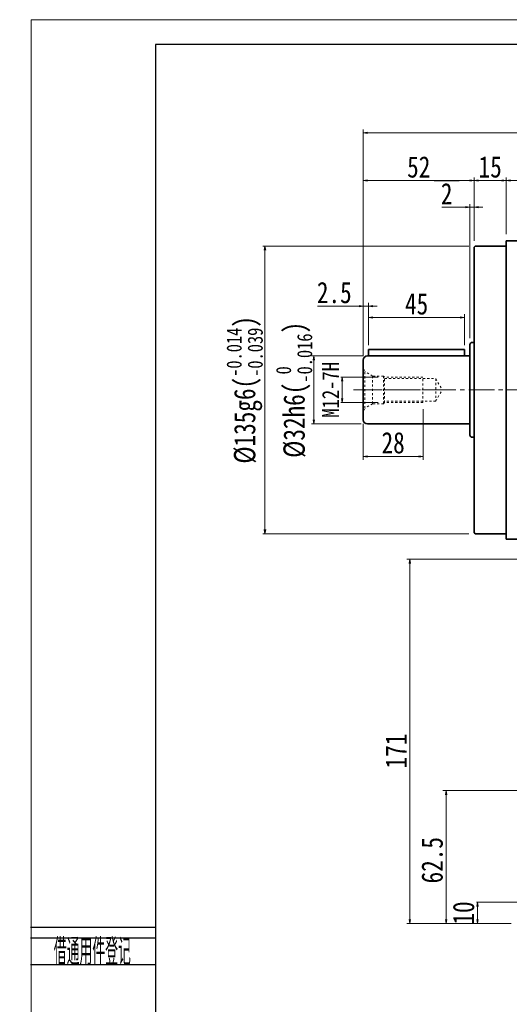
# Model space of a CAD drawing. Header units: millimetres. Extents: x -40 to 968, y -23 to 670.
# Tile 2 of 9: x -40 to 190, y 208 to 670. Entities that reach past the tile are written whole.
import ezdxf
from ezdxf.enums import TextEntityAlignment as Align

# ---------------------------------------------------------------- set-up
doc = ezdxf.new("R2010")
doc.units = ezdxf.units.MM
doc.linetypes.add('点画线', pattern=[18, 12, -2, 2, -2])
doc.linetypes.add('虚线', pattern=[2, 1, -1])
doc.layers.add('2细线层', color=4, linetype='Continuous')
doc.layers.add('6文字层', color=3, linetype='Continuous')
for name, color, linetype, lineweight in [('中心线层', 1, '点画线', 18), ('图框_外框线', 7, 'Continuous', 18), ('尺寸线层', 3, 'Continuous', 18), ('粗实线层', 7, 'Continuous', 35)]:
    doc.layers.add(name, color=color, linetype=linetype, lineweight=lineweight)
doc.styles.add('PC_TEXTSTYLE', font='ISOCP.SHX', dxfattribs={"width": 0.707, "bigfont": 'GBCBIG.SHX'})
doc.styles.add('宋体', font='SimSun.ttf', dxfattribs={"width": 0.8})
doc.dimstyles.new('A水平标注$0', dxfattribs={"dimtxt": 3.5, "dimasz": 2, "dimexe": 1.5, "dimexo": 3, "dimgap": 1.1, "dimtad": 1, "dimtoh": 1, "dimdec": 4, "dimdsep": 46, "dimtxsty": '宋体', "dimblk": 'OPEN', "dimcen": 3, "dimclrd": 3, "dimclre": 3, "dimclrt": 6, "dimadec": 0, "dimazin": 0, "dimtm": 1e-09, "dimtfac": 1, "dimtdec": 4, "dimtix": 1, "dimtmove": 0, "dimatfit": 3, "dimldrblk": 'OPEN', "dimfxl": 0, "dimlwd": 13, "dimlwe": 13, "dimarcsym": 0})
doc.dimstyles.new('D直径标注φ25', dxfattribs={"dimtxt": 3.5, "dimasz": 2, "dimexe": 1, "dimexo": 3, "dimtad": 1, "dimtoh": 1, "dimdec": 1, "dimdsep": 46, "dimtxsty": '宋体', "dimblk": 'OPEN', "dimcen": 3, "dimclrd": 3, "dimclre": 3, "dimclrt": 130, "dimadec": 0, "dimazin": 0, "dimtm": 1e-09, "dimtfac": 1, "dimtdec": 1, "dimtmove": 0, "dimatfit": 0, "dimldrblk": 'OPEN', "dimfxl": 0, "dimlwd": 13, "dimlwe": 13, "dimarcsym": 0})
doc.dimstyles.new('螺孔(M8-7H)', dxfattribs={"dimtxt": 3.5, "dimasz": 2, "dimexe": 1.25, "dimexo": 3, "dimtad": 1, "dimtoh": 1, "dimdec": 4, "dimdsep": 46, "dimtxsty": '宋体', "dimblk": 'OPEN', "dimcen": 3, "dimclrd": 3, "dimclre": 3, "dimclrt": 2, "dimadec": 0, "dimazin": 0, "dimtm": 1e-09, "dimtfac": 1, "dimtdec": 4, "dimtmove": 0, "dimatfit": 3, "dimldrblk": 'OPEN', "dimfxl": 0, "dimlwd": 9, "dimlwe": 9, "dimarcsym": 0})

# ---------------------------------------------------------------- blocks, each defined once
blk = doc.blocks.new('_Open')
at = {"color": 0, "linetype": 'ByBlock', "lineweight": -2}
for p, q in [((-1, 0.17), (0, 0)), ((-1, -0.17), (0, 0)), ((0, 0), (-1, 0))]:
    blk.add_line(p, q, dxfattribs=at)
blk = doc.blocks.new('*D7')
at = {"layer": 'Defpoints', "color": 0, "transparency": 16777216}
for p in [(328.24, 594.69), (188.24, 566.48), (328.24, 566.48)]:
    blk.add_point(p, dxfattribs=at)
at = {"layer": '尺寸线层', "color": 3, "lineweight": 13, "transparency": 16777216}
for p, q in [((188.24, 569.48), (188.24, 596.19)), ((328.24, 569.48), (328.24, 596.19)), ((190.24, 594.69), (326.24, 594.69))]:
    blk.add_line(p, q, dxfattribs=at)
at = {"layer": '尺寸线层', "color": 3, "lineweight": 13, "transparency": 16777216, "xscale": 2, "yscale": 2, "zscale": 2, "rotation": 180}
blk.add_blockref('_Open', (188.24, 594.69), dxfattribs=at)
at = {"layer": '尺寸线层', "color": 3, "lineweight": 13, "transparency": 16777216, "xscale": 2, "yscale": 2, "zscale": 2}
blk.add_blockref('_Open', (328.24, 594.69), dxfattribs=at)
at = {"layer": '尺寸线层', "color": 6, "transparency": 16777216, "insert": (258.24, 601.08), "char_height": 10, "attachment_point": 5, "style": '宋体', "bg_fill": 3, "box_fill_scale": 1.1, "bg_fill_color": 257, "bg_fill_transparency": 0}
blk.add_mtext('140', dxfattribs=at)
blk = doc.blocks.new('*D8')
at = {"layer": 'Defpoints', "color": 0, "transparency": 16777216}
for p in [(173.24, 594.69), (188.24, 566.48), (173.24, 563.48)]:
    blk.add_point(p, dxfattribs=at)
at = {"layer": '尺寸线层', "color": 3, "lineweight": 13, "transparency": 16777216}
for p, q in [((173.24, 566.48), (173.24, 596.19)), ((188.24, 569.48), (188.24, 596.19)), ((186.24, 594.69), (175.24, 594.69))]:
    blk.add_line(p, q, dxfattribs=at)
at = {"layer": '尺寸线层', "color": 3, "lineweight": 13, "transparency": 16777216, "xscale": 2, "yscale": 2, "zscale": 2, "rotation": 180}
blk.add_blockref('_Open', (173.24, 594.69), dxfattribs=at)
at = {"layer": '尺寸线层', "color": 3, "lineweight": 13, "transparency": 16777216, "xscale": 2, "yscale": 2, "zscale": 2}
blk.add_blockref('_Open', (188.24, 594.69), dxfattribs=at)
at = {"layer": '尺寸线层', "color": 6, "transparency": 16777216, "insert": (180.74, 601.05), "char_height": 10, "attachment_point": 5, "style": '宋体', "bg_fill": 3, "box_fill_scale": 1.1, "bg_fill_color": 257, "bg_fill_transparency": 0}
blk.add_mtext('15', dxfattribs=at)
blk = doc.blocks.new('*D11')
at = {"layer": 'Defpoints', "color": 0, "transparency": 16777216}
for p in [(171.24, 582.19), (173.24, 563.48), (171.24, 517.73)]:
    blk.add_point(p, dxfattribs=at)
at = {"layer": '尺寸线层', "color": 3, "lineweight": 13, "transparency": 16777216}
for p, q in [((171.24, 520.73), (171.24, 583.69)), ((173.24, 566.48), (173.24, 583.69)), ((158.12, 582.19), (164.04, 582.19)), ((164.04, 582.19), (169.24, 582.19)), ((173.24, 582.19), (171.24, 582.19)), ((175.24, 582.19), (177.24, 582.19))]:
    blk.add_line(p, q, dxfattribs=at)
at = {"layer": '尺寸线层', "color": 3, "lineweight": 13, "transparency": 16777216, "xscale": 2, "yscale": 2, "zscale": 2}
blk.add_blockref('_Open', (171.24, 582.19), dxfattribs=at)
at = {"layer": '尺寸线层', "color": 3, "lineweight": 13, "transparency": 16777216, "xscale": 2, "yscale": 2, "zscale": 2, "rotation": 180}
blk.add_blockref('_Open', (173.24, 582.19), dxfattribs=at)
at = {"layer": '尺寸线层', "color": 6, "transparency": 16777216, "insert": (160.33, 588.52), "char_height": 10, "attachment_point": 5, "style": '宋体', "bg_fill": 3, "box_fill_scale": 1.1, "bg_fill_color": 257, "bg_fill_transparency": 0}
blk.add_mtext('2', dxfattribs=at)
blk = doc.blocks.new('*D13')
at = {"layer": 'Defpoints', "color": 0, "transparency": 16777216}
for p in [(121.24, 617.1), (121.24, 509.48), (395.24, 510.48)]:
    blk.add_point(p, dxfattribs=at)
at = {"layer": '尺寸线层', "color": 3, "lineweight": 13, "transparency": 16777216}
for p, q in [((121.24, 512.48), (121.24, 618.6)), ((393.24, 617.1), (123.24, 617.1)), ((395.24, 513.48), (395.24, 618.6))]:
    blk.add_line(p, q, dxfattribs=at)
at = {"layer": '尺寸线层', "color": 3, "lineweight": 13, "transparency": 16777216, "xscale": 2, "yscale": 2, "zscale": 2, "rotation": 180}
blk.add_blockref('_Open', (121.24, 617.1), dxfattribs=at)
at = {"layer": '尺寸线层', "color": 3, "lineweight": 13, "transparency": 16777216, "xscale": 2, "yscale": 2, "zscale": 2}
blk.add_blockref('_Open', (395.24, 617.1), dxfattribs=at)
at = {"layer": '尺寸线层', "color": 6, "transparency": 16777216, "insert": (258.24, 623.44), "char_height": 10, "attachment_point": 5, "style": '宋体', "bg_fill": 3, "box_fill_scale": 1.1, "bg_fill_color": 257, "bg_fill_transparency": 0}
blk.add_mtext('274', dxfattribs=at)
blk = doc.blocks.new('*D14')
at = {"layer": 'Defpoints', "color": 0, "transparency": 16777216}
for p in [(123.74, 535.76), (123.74, 515.48), (121.24, 510.48)]:
    blk.add_point(p, dxfattribs=at)
at = {"layer": '尺寸线层', "color": 3, "lineweight": 13, "transparency": 16777216}
for p, q in [((121.24, 513.48), (121.24, 537.26)), ((123.74, 518.48), (123.74, 537.26)), ((99.71, 535.76), (117.08, 535.76)), ((117.08, 535.76), (119.24, 535.76)), ((121.24, 535.76), (123.74, 535.76)), ((125.74, 535.76), (127.74, 535.76))]:
    blk.add_line(p, q, dxfattribs=at)
at = {"layer": '尺寸线层', "color": 3, "lineweight": 13, "transparency": 16777216, "xscale": 2, "yscale": 2, "zscale": 2}
for p, rotation in [((121.24, 535.76), 359.9999999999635), ((123.74, 535.76), 179.9999999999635)]:
    blk.add_blockref('_Open', p, dxfattribs=dict(at, rotation=rotation))
at = {"layer": '尺寸线层', "color": 6, "transparency": 16777216, "insert": (107.64, 542.09), "char_height": 10, "attachment_point": 5, "style": '宋体', "bg_fill": 3, "box_fill_scale": 1.1, "bg_fill_color": 257, "bg_fill_transparency": 0}
blk.add_mtext('2.5', dxfattribs=at)
blk = doc.blocks.new('*D15')
at = {"layer": 'Defpoints', "color": 0, "transparency": 16777216}
for p in [(168.74, 530.42), (123.74, 514.48), (168.74, 514.48)]:
    blk.add_point(p, dxfattribs=at)
at = {"layer": '尺寸线层', "color": 3, "lineweight": 13, "transparency": 16777216}
for p, q in [((123.74, 517.48), (123.74, 531.92)), ((168.74, 517.48), (168.74, 531.92)), ((125.74, 530.42), (166.74, 530.42))]:
    blk.add_line(p, q, dxfattribs=at)
at = {"layer": '尺寸线层', "color": 3, "lineweight": 13, "transparency": 16777216, "xscale": 2, "yscale": 2, "zscale": 2, "rotation": 180}
blk.add_blockref('_Open', (123.74, 530.42), dxfattribs=at)
at = {"layer": '尺寸线层', "color": 3, "lineweight": 13, "transparency": 16777216, "xscale": 2, "yscale": 2, "zscale": 2}
blk.add_blockref('_Open', (168.74, 530.42), dxfattribs=at)
at = {"layer": '尺寸线层', "color": 6, "transparency": 16777216, "insert": (146.24, 536.76), "char_height": 10, "attachment_point": 5, "style": '宋体', "bg_fill": 3, "box_fill_scale": 1.1, "bg_fill_color": 257, "bg_fill_transparency": 0}
blk.add_mtext('45', dxfattribs=at)
blk = doc.blocks.new('*D16')
at = {"layer": 'Defpoints', "color": 0, "transparency": 16777216}
for p in [(124.31, 512.48), (98, 480.48), (123.24, 480.48)]:
    blk.add_point(p, dxfattribs=at)
at = {"layer": '尺寸线层', "color": 3, "lineweight": 13, "transparency": 16777216}
for p, q in [((121.31, 512.48), (97, 512.48)), ((98, 510.48), (98, 482.48)), ((120.24, 480.48), (97, 480.48))]:
    blk.add_line(p, q, dxfattribs=at)
at = {"layer": '尺寸线层', "color": 3, "lineweight": 13, "transparency": 16777216, "xscale": 2, "yscale": 2, "zscale": 2}
for p, rotation in [((98, 512.48), 90), ((98, 480.48), 270)]:
    blk.add_blockref('_Open', p, dxfattribs=dict(at, rotation=rotation))
at = {"layer": '尺寸线层', "color": 130, "transparency": 16777216, "insert": (88.78, 496.48), "char_height": 10, "attachment_point": 5, "rotation": 90, "style": '宋体'}
blk.add_mtext('{\\A1;\\A1;%%C32h6({\\H0.707107x;\\S 0^ -0.016;})}', dxfattribs=at)
blk = doc.blocks.new('*D17')
at = {"layer": 'Defpoints', "color": 0, "transparency": 16777216}
for p in [(131.24, 502.48), (111.29, 490.48), (131.24, 490.48)]:
    blk.add_point(p, dxfattribs=at)
at = {"layer": '尺寸线层', "color": 3, "lineweight": 9, "transparency": 16777216}
for p, q in [((128.24, 502.48), (110.04, 502.48)), ((111.29, 500.48), (111.29, 492.48)), ((128.24, 490.48), (110.04, 490.48))]:
    blk.add_line(p, q, dxfattribs=at)
at = {"layer": '尺寸线层', "color": 3, "lineweight": 9, "transparency": 16777216, "xscale": 2, "yscale": 2, "zscale": 2}
for p, rotation in [((111.29, 502.48), 90), ((111.29, 490.48), 270)]:
    blk.add_blockref('_Open', p, dxfattribs=dict(at, rotation=rotation))
at = {"layer": '尺寸线层', "color": 2, "transparency": 16777216, "insert": (105.9, 496.48), "char_height": 8, "attachment_point": 5, "rotation": 90, "style": '宋体', "bg_fill": 3, "box_fill_scale": 1.1, "bg_fill_color": 257, "bg_fill_transparency": 0}
blk.add_mtext('M12-7H', dxfattribs=at)
blk = doc.blocks.new('*D18')
at = {"layer": 'Defpoints', "color": 0, "transparency": 16777216}
for p in [(173.74, 563.98), (75.13, 428.98), (173.74, 428.98)]:
    blk.add_point(p, dxfattribs=at)
at = {"layer": '尺寸线层', "color": 3, "lineweight": 13, "transparency": 16777216}
for p, q in [((170.74, 563.98), (74.13, 563.98)), ((75.13, 561.98), (75.13, 430.98)), ((170.74, 428.98), (74.13, 428.98))]:
    blk.add_line(p, q, dxfattribs=at)
at = {"layer": '尺寸线层', "color": 3, "lineweight": 13, "transparency": 16777216, "xscale": 2, "yscale": 2, "zscale": 2}
for p, rotation in [((75.13, 563.98), 90), ((75.13, 428.98), 270)]:
    blk.add_blockref('_Open', p, dxfattribs=dict(at, rotation=rotation))
at = {"layer": '尺寸线层', "color": 130, "transparency": 16777216, "insert": (65.59, 496.48), "char_height": 10, "attachment_point": 5, "rotation": 90, "style": '宋体'}
blk.add_mtext('{\\A1;\\A1;%%C135g6({\\H0.707107x;\\S-0.014^ -0.039;})}', dxfattribs=at)
blk = doc.blocks.new('*D19')
at = {"layer": 'Defpoints', "color": 0, "transparency": 16777216}
for p in [(149.24, 490.48), (121.24, 483.48), (149.24, 465.2)]:
    blk.add_point(p, dxfattribs=at)
at = {"layer": '尺寸线层', "color": 3, "lineweight": 13, "transparency": 16777216}
for p, q in [((149.24, 487.48), (149.24, 463.7)), ((121.24, 480.48), (121.24, 463.7)), ((123.24, 465.2), (147.24, 465.2))]:
    blk.add_line(p, q, dxfattribs=at)
at = {"layer": '尺寸线层', "color": 3, "lineweight": 13, "transparency": 16777216, "xscale": 2, "yscale": 2, "zscale": 2, "rotation": 180}
blk.add_blockref('_Open', (121.24, 465.2), dxfattribs=at)
at = {"layer": '尺寸线层', "color": 3, "lineweight": 13, "transparency": 16777216, "xscale": 2, "yscale": 2, "zscale": 2}
blk.add_blockref('_Open', (149.24, 465.2), dxfattribs=at)
at = {"layer": '尺寸线层', "color": 6, "transparency": 16777216, "insert": (135.24, 471.59), "char_height": 10, "attachment_point": 5, "style": '宋体', "bg_fill": 3, "box_fill_scale": 1.1, "bg_fill_color": 257, "bg_fill_transparency": 0}
blk.add_mtext('28', dxfattribs=at)
blk = doc.blocks.new('M12螺纹中心孔_2_2')
at = {"layer": '中心线层', "linetype": '点画线', "lineweight": 18}
blk.add_line((40.79, 0), (-3.25, 0), dxfattribs=at)
at = {"layer": '粗实线层', "color": 6, "linetype": '虚线', "lineweight": 18}
for p, q in [((0, -9.9), (0, 9.9)), ((0, 9.9), (0.74, 8.61)), ((4.4, 6.5), (0.74, 8.61)), ((0.74, -8.61), (0.74, 8.61)), ((9.5, 6.5), (4.4, 6.5)), ((4.4, -6.5), (4.4, 6.5)), ((10, 6), (9.5, 6.5)), ((9.5, -6.5), (9.5, 6.5)), ((28, 6), (10, 6)), ((10, -6), (10, 6)), ((10, 5.25), (34, 5.25)), ((28, -6), (28, 6)), ((34, 5.25), (34, -5.25)), ((34, 5.25), (37.03, 0)), ((34, -5.25), (37.03, 0)), ((0, -9.9), (0.74, -8.61)), ((4.4, -6.5), (0.74, -8.61)), ((9.5, -6.5), (4.4, -6.5)), ((10, -6), (9.5, -6.5)), ((34, -5.25), (10, -5.25)), ((28, -6), (10, -6))]:
    blk.add_line(p, q, dxfattribs=at)
blk = doc.blocks.new('*D34')
at = {"layer": 'Defpoints', "color": 0, "transparency": 16777216}
for p in [(121.24, 594.69), (173.24, 563.48), (121.24, 510.48)]:
    blk.add_point(p, dxfattribs=at)
at = {"layer": '尺寸线层', "color": 3, "lineweight": 13, "transparency": 16777216}
for p, q in [((121.24, 513.48), (121.24, 596.19)), ((173.24, 566.48), (173.24, 596.19)), ((171.24, 594.69), (123.24, 594.69))]:
    blk.add_line(p, q, dxfattribs=at)
at = {"layer": '尺寸线层', "color": 3, "lineweight": 13, "transparency": 16777216, "xscale": 2, "yscale": 2, "zscale": 2, "rotation": 180}
blk.add_blockref('_Open', (121.24, 594.69), dxfattribs=at)
at = {"layer": '尺寸线层', "color": 3, "lineweight": 13, "transparency": 16777216, "xscale": 2, "yscale": 2, "zscale": 2}
blk.add_blockref('_Open', (173.24, 594.69), dxfattribs=at)
at = {"layer": '尺寸线层', "color": 6, "transparency": 16777216, "insert": (147.24, 601.02), "char_height": 10, "attachment_point": 5, "style": '宋体', "bg_fill": 3, "box_fill_scale": 1.1, "bg_fill_color": 257, "bg_fill_transparency": 0}
blk.add_mtext('52', dxfattribs=at)
blk = doc.blocks.new('*D46')
at = {"layer": 'Defpoints', "color": 0, "transparency": 16777216}
for p in [(201.24, 416.98), (143.11, 245.98), (193.64, 245.98)]:
    blk.add_point(p, dxfattribs=at)
at = {"layer": '尺寸线层', "color": 3, "lineweight": 13, "transparency": 16777216}
for p, q in [((198.24, 416.98), (141.61, 416.98)), ((143.11, 414.98), (143.11, 247.98)), ((190.64, 245.98), (141.61, 245.98))]:
    blk.add_line(p, q, dxfattribs=at)
at = {"layer": '尺寸线层', "color": 3, "lineweight": 13, "transparency": 16777216, "xscale": 2, "yscale": 2, "zscale": 2}
for p, rotation in [((143.11, 416.98), 90), ((143.11, 245.98), 270)]:
    blk.add_blockref('_Open', p, dxfattribs=dict(at, rotation=rotation))
at = {"layer": '尺寸线层', "color": 6, "transparency": 16777216, "insert": (136.61, 326.98), "char_height": 10, "attachment_point": 5, "rotation": 90, "style": '宋体', "bg_fill": 3, "box_fill_scale": 1.1, "bg_fill_color": 257, "bg_fill_transparency": 0}
blk.add_mtext('171', dxfattribs=at)
blk = doc.blocks.new('*D47')
at = {"layer": 'Defpoints', "color": 0, "transparency": 16777216}
for p in [(203.24, 255.98), (174.8, 245.98), (193.64, 245.98)]:
    blk.add_point(p, dxfattribs=at)
at = {"layer": '尺寸线层', "color": 3, "lineweight": 13, "transparency": 16777216}
for p, q in [((200.24, 255.98), (173.3, 255.98)), ((174.8, 253.98), (174.8, 247.98)), ((190.64, 245.98), (173.3, 245.98))]:
    blk.add_line(p, q, dxfattribs=at)
at = {"layer": '尺寸线层', "color": 3, "lineweight": 13, "transparency": 16777216, "xscale": 2, "yscale": 2, "zscale": 2}
for p, rotation in [((174.8, 255.98), 90), ((174.8, 245.98), 270)]:
    blk.add_blockref('_Open', p, dxfattribs=dict(at, rotation=rotation))
at = {"layer": '尺寸线层', "color": 6, "transparency": 16777216, "insert": (168.3, 250.98), "char_height": 10, "attachment_point": 5, "rotation": 90, "style": '宋体', "bg_fill": 3, "box_fill_scale": 1.1, "bg_fill_color": 257, "bg_fill_transparency": 0}
blk.add_mtext('10', dxfattribs=at)
blk = doc.blocks.new('*D48')
at = {"layer": 'Defpoints', "color": 0, "transparency": 16777216}
for p in [(246.24, 308.48), (160.08, 245.98), (193.64, 245.98)]:
    blk.add_point(p, dxfattribs=at)
at = {"layer": '尺寸线层', "color": 3, "lineweight": 13, "transparency": 16777216}
for p, q in [((243.24, 308.48), (158.58, 308.48)), ((160.08, 306.48), (160.08, 247.98)), ((190.64, 245.98), (158.58, 245.98))]:
    blk.add_line(p, q, dxfattribs=at)
at = {"layer": '尺寸线层', "color": 3, "lineweight": 13, "transparency": 16777216, "xscale": 2, "yscale": 2, "zscale": 2}
for p, rotation in [((160.08, 308.48), 90), ((160.08, 245.98), 270)]:
    blk.add_blockref('_Open', p, dxfattribs=dict(at, rotation=rotation))
at = {"layer": '尺寸线层', "color": 6, "transparency": 16777216, "insert": (153.58, 275.73), "char_height": 10, "attachment_point": 5, "rotation": 90, "style": '宋体', "bg_fill": 3, "box_fill_scale": 1.1, "bg_fill_color": 257, "bg_fill_transparency": 0}
blk.add_mtext('62.5', dxfattribs=at)

msp = doc.modelspace()

# ---------------------------------------------------------------- linework, layer by layer
at = {"layer": '2细线层'}
for p, q in [((-34.8686, 244.29679), (23.86979, 244.29679)), ((-34.8686, 239.2789), (23.86979, 239.2789)), ((-34.8686, 226.73418), (23.86979, 226.73418))]:
    msp.add_line(p, q, dxfattribs=at)
at = {"layer": '中心线层'}
msp.add_line((116.70441, 496.47957), (398.48553, 496.47957), dxfattribs=at)
at = {"layer": '粗实线层'}
for p, q in [((173.73553, 563.97957), (173.23553, 563.47957)), ((188.23553, 563.97957), (173.73553, 563.97957)), ((188.23553, 426.47957), (188.23553, 566.47957)), ((188.23553, 566.47957), (328.23553, 566.47957)), ((173.23553, 563.47957), (173.23553, 429.47957)), ((171.23553, 517.72957), (171.23553, 475.22957)), ((173.23553, 518.72957), (172.23553, 518.72957)), ((173.23553, 474.22957), (172.23553, 474.22957)), ((173.73553, 428.97957), (173.23553, 429.47957)), ((188.23553, 428.97957), (173.73553, 428.97957))]:
    msp.add_line(p, q, dxfattribs=at)
msp.add_lwpolyline([(328.23553, 426.47957), (188.23553, 426.47957)], dxfattribs=at)
for centre, start, end in [((172.23553, 517.72957), 90, 180), ((172.23553, 475.22957), 180, 270)]:
    msp.add_arc(centre, 1, start, end, dxfattribs=at)

# ---------------------------------------------------------------- texts
at = {"layer": '6文字层', "color": 3, "style": 'PC_TEXTSTYLE', "width": 0.667}
msp.add_text('借通用件登记', height=12.544716, dxfattribs=at).set_placement((-5.81793, 233.33919), align=Align.MIDDLE)

# ---------------------------------------------------------------- next in the draw order: dimensions: what is measured, and where the dimension line sits
at = {"layer": '尺寸线层'}
dim = msp.add_linear_dim(base=(328.23553, 594.69241), p1=(188.23553, 566.47957), p2=(328.23553, 566.47957), dimstyle='A水平标注$0', override={"dimtxt": 10, "dimgap": 1.5, "dimdec": 1, "dimpost": '<>', "dimblk": 'Open', "dimtvp": 0.1, "dimtfill": 1, "dimtfillclr": 256}, dxfattribs=at)
dim.commit()
dim.dimension.update_dxf_attribs({"geometry": '*D7', "text_midpoint": (258.23553, 601.08068)})

# ---------------------------------------------------------------- next in the draw order: dimensions: what is measured, and where the dimension line sits
dim = msp.add_linear_dim(base=(173.23553, 594.69241), p1=(188.23553, 566.47957), p2=(173.23553, 563.47957), dimstyle='A水平标注$0', override={"dimtxt": 10, "dimgap": 1.5, "dimdec": 1, "dimpost": '<>', "dimblk": 'Open', "dimtvp": 0.1, "dimtfill": 1, "dimtfillclr": 256}, dxfattribs=at)
dim.commit()
dim.dimension.update_dxf_attribs({"geometry": '*D8', "text_midpoint": (180.73553, 601.05274)})

# ---------------------------------------------------------------- next in the draw order: dimensions: what is measured, and where the dimension line sits
dim = msp.add_linear_dim(base=(171.23553, 582.18841), p1=(173.23553, 563.47957), p2=(171.23553, 517.72957), dimstyle='A水平标注$0', override={"dimtxt": 10, "dimgap": 1.5, "dimdec": 1, "dimpost": '<>', "dimblk": 'Open', "dimtvp": 0.1, "dimtfill": 1, "dimtfillclr": 256}, dxfattribs=at)
dim.commit()
dim.dimension.update_dxf_attribs({"geometry": '*D11', "text_midpoint": (160.32776, 582.18841), "dimtype": 160})

# ---------------------------------------------------------------- next in the draw order: dimensions: what is measured, and where the dimension line sits
dim = msp.add_linear_dim(base=(121.23553, 617.10491), p1=(395.23553, 510.47957), p2=(121.23553, 509.47957), dimstyle='A水平标注$0', override={"dimtxt": 10, "dimgap": 1.5, "dimdec": 1, "dimpost": '<>', "dimblk": 'Open', "dimtvp": 0.1, "dimtfill": 1, "dimtfillclr": 256}, dxfattribs=at)
dim.commit()
dim.dimension.update_dxf_attribs({"geometry": '*D13', "text_midpoint": (258.23553, 623.43731)})

# ---------------------------------------------------------------- next in the draw order: linework, layer by layer
at = {"layer": '粗实线层'}
msp.add_line((171.23553, 517.72957), (171.23553, 475.22957), dxfattribs=at)

# ---------------------------------------------------------------- next in the draw order: dimensions: what is measured, and where the dimension line sits
at = {"layer": '尺寸线层'}
dim = msp.add_linear_dim(base=(123.73553, 535.75741), p1=(121.23553, 510.47957), p2=(123.73553, 515.47957), dimstyle='A水平标注$0', override={"dimtxt": 10, "dimgap": 1.5, "dimdec": 1, "dimpost": '<>', "dimblk": 'Open', "dimtvp": 0.1, "dimtfill": 1, "dimtfillclr": 256}, dxfattribs=at)
dim.commit()
dim.dimension.update_dxf_attribs({"geometry": '*D14', "text_midpoint": (107.6429, 535.75741), "dimtype": 160})

# ---------------------------------------------------------------- next in the draw order: dimensions: what is measured, and where the dimension line sits
dim = msp.add_linear_dim(base=(168.73553, 530.42491), p1=(123.73553, 514.47957), p2=(168.73553, 514.47957), dimstyle='A水平标注$0', override={"dimtxt": 10, "dimgap": 1.5, "dimdec": 1, "dimpost": '<>', "dimblk": 'Open', "dimtvp": 0.1, "dimtfill": 1, "dimtfillclr": 256}, dxfattribs=at)
dim.commit()
dim.dimension.update_dxf_attribs({"geometry": '*D15', "text_midpoint": (146.23553, 536.75731)})

# ---------------------------------------------------------------- next in the draw order: linework, layer by layer
at = {"layer": '粗实线层'}
msp.add_line((168.73553, 515.47957), (168.73553, 512.47957), dxfattribs=at)

# ---------------------------------------------------------------- next in the draw order: dimensions: what is measured, and where the dimension line sits
at = {"layer": '尺寸线层'}
dim = msp.add_linear_dim(base=(98.00242, 480.47957), p1=(124.31193, 512.47957), p2=(123.23718, 480.47957), angle=270, text='{\\A1;\\A1;%%C32h6({\\H0.707107x;\\S 0^ -0.016;})}', dimstyle='D直径标注φ25', override={"dimtxt": 10, "dimgap": 0.5, "dimpost": 'φ<>', "dimtp": 0, "dimtm": 0.016, "dimtdec": 3, "dimtfill": 0, "dimtzin": 8}, dxfattribs=at)
dim.commit()
dim.dimension.update_dxf_attribs({"geometry": '*D16', "text_midpoint": (98.00242, 496.47957), "dimtype": 160})

# ---------------------------------------------------------------- next in the draw order: dimensions: what is measured, and where the dimension line sits
dim = msp.add_linear_dim(base=(111.28642, 490.47957), p1=(131.23553, 502.47957), p2=(131.23553, 490.47957), angle=270, dimstyle='螺孔(M8-7H)', override={"dimtxt": 8, "dimgap": 1.5, "dimpost": 'M<>-7H'}, dxfattribs=at)
dim.commit()
dim.dimension.update_dxf_attribs({"geometry": '*D17', "text_midpoint": (111.28642, 496.47957), "dimtype": 160})

# ---------------------------------------------------------------- next in the draw order: linework, layer by layer
at = {"layer": '粗实线层'}
for p, q in [((123.73553, 515.47957), (123.73553, 512.47957)), ((123.73553, 515.47957), (168.73553, 515.47957)), ((123.23553, 512.47957), (171.23553, 512.47957))]:
    msp.add_line(p, q, dxfattribs=at)
msp.add_arc((123.23553, 510.47957), 2, 90, 180, dxfattribs=at)

# ---------------------------------------------------------------- next in the draw order: dimensions: what is measured, and where the dimension line sits
at = {"layer": '尺寸线层'}
dim = msp.add_linear_dim(base=(75.1342, 428.97957), p1=(173.73553, 563.97957), p2=(173.73553, 428.97957), angle=270, text='{\\A1;\\A1;%%C135g6({\\H0.707107x;\\S-0.014^ -0.039;})}', dimstyle='D直径标注φ25', override={"dimtxt": 10, "dimgap": 0.5, "dimpost": 'φ<>', "dimtp": -0.014, "dimtm": 0.039, "dimtdec": 3, "dimtfill": 0, "dimtzin": 8}, dxfattribs=at)
dim.commit()
dim.dimension.update_dxf_attribs({"geometry": '*D18', "text_midpoint": (65.59291, 496.47957)})

# ---------------------------------------------------------------- next in the draw order: dimensions: what is measured, and where the dimension line sits
dim = msp.add_linear_dim(base=(149.23553, 465.19919), p1=(121.23553, 483.47957), p2=(149.23553, 490.47957), dimstyle='A水平标注$0', override={"dimtxt": 10, "dimgap": 1.5, "dimdec": 1, "dimpost": '<>', "dimblk": 'Open', "dimtvp": 0.1, "dimtfill": 1, "dimtfillclr": 256}, dxfattribs=at)
dim.commit()
dim.dimension.update_dxf_attribs({"geometry": '*D19', "text_midpoint": (135.23553, 471.58745)})

# ---------------------------------------------------------------- next in the draw order: linework, layer by layer
at = {"layer": '粗实线层'}
for p, q in [((121.23553, 510.47957), (121.23553, 482.47957)), ((123.23553, 480.47957), (171.23553, 480.47957))]:
    msp.add_line(p, q, dxfattribs=at)
msp.add_arc((123.23553, 482.47957), 2, 180, 270, dxfattribs=at)

# ---------------------------------------------------------------- next in the draw order: block references
msp.add_blockref('M12螺纹中心孔_2_2', (121.23553, 496.47957), dxfattribs=at)

# ---------------------------------------------------------------- next in the draw order: dimensions: what is measured, and where the dimension line sits
at = {"layer": '尺寸线层'}
dim = msp.add_linear_dim(base=(121.23553, 594.69241), p1=(173.23553, 563.47957), p2=(121.23553, 510.47957), dimstyle='A水平标注$0', override={"dimtxt": 10, "dimgap": 1.5, "dimdec": 1, "dimpost": '<>', "dimblk": 'Open', "dimtvp": 0.1, "dimtfill": 1, "dimtfillclr": 256}, dxfattribs=at)
dim.commit()
dim.dimension.update_dxf_attribs({"geometry": '*D34', "text_midpoint": (147.23553, 601.02481)})

# ---------------------------------------------------------------- next in the draw order: linework, layer by layer
at = {"layer": '图框_外框线', "color": 3}
msp.add_lwpolyline([(-34.50397, -23.29018), (946.17515, -23.29018), (946.17515, 670.19005), (-34.50397, 670.19005)], close=True, dxfattribs=at)
at = {"layer": '图框_外框线', "color": 3, "lineweight": 25}
msp.add_lwpolyline([(23.86979, -11.61543), (934.5004, -11.61543), (934.5004, 658.5153), (23.86979, 658.5153)], close=True, dxfattribs=at)

# ---------------------------------------------------------------- next in the draw order: dimensions: what is measured, and where the dimension line sits
at = {"layer": '尺寸线层'}
dim = msp.add_linear_dim(base=(143.1115, 245.97957), p1=(201.23553, 416.97957), p2=(193.63553, 245.97957), angle=90, dimstyle='A水平标注$0', override={"dimtxt": 10, "dimgap": 1.5, "dimdec": 1, "dimpost": '<>', "dimblk": 'Open', "dimtvp": 0.1, "dimtfill": 1, "dimtfillclr": 256}, dxfattribs=at)
dim.commit()
dim.dimension.update_dxf_attribs({"geometry": '*D46', "text_midpoint": (143.1115, 326.97957), "dimtype": 160})

# ---------------------------------------------------------------- next in the draw order: dimensions: what is measured, and where the dimension line sits
dim = msp.add_linear_dim(base=(174.7995, 245.97957), p1=(203.23553, 255.97957), p2=(193.63553, 245.97957), angle=90, dimstyle='A水平标注$0', override={"dimtxt": 10, "dimgap": 1.5, "dimdec": 1, "dimpost": '<>', "dimblk": 'Open', "dimtvp": 0.1, "dimtfill": 1, "dimtfillclr": 256}, dxfattribs=at)
dim.commit()
dim.dimension.update_dxf_attribs({"geometry": '*D47', "text_midpoint": (174.7995, 250.97957), "dimtype": 160})

# ---------------------------------------------------------------- next in the draw order: dimensions: what is measured, and where the dimension line sits
dim = msp.add_linear_dim(base=(160.08229, 245.97957), p1=(246.23553, 308.47957), p2=(193.63553, 245.97957), angle=90, dimstyle='A水平标注$0', override={"dimtxt": 10, "dimgap": 1.5, "dimdec": 1, "dimpost": '<>', "dimblk": 'Open', "dimtvp": 0.1, "dimtfill": 1, "dimtfillclr": 256}, dxfattribs=at)
dim.commit()
dim.dimension.update_dxf_attribs({"geometry": '*D48', "text_midpoint": (160.08229, 275.72957), "dimtype": 160})

doc.saveas('drawing.dxf')
